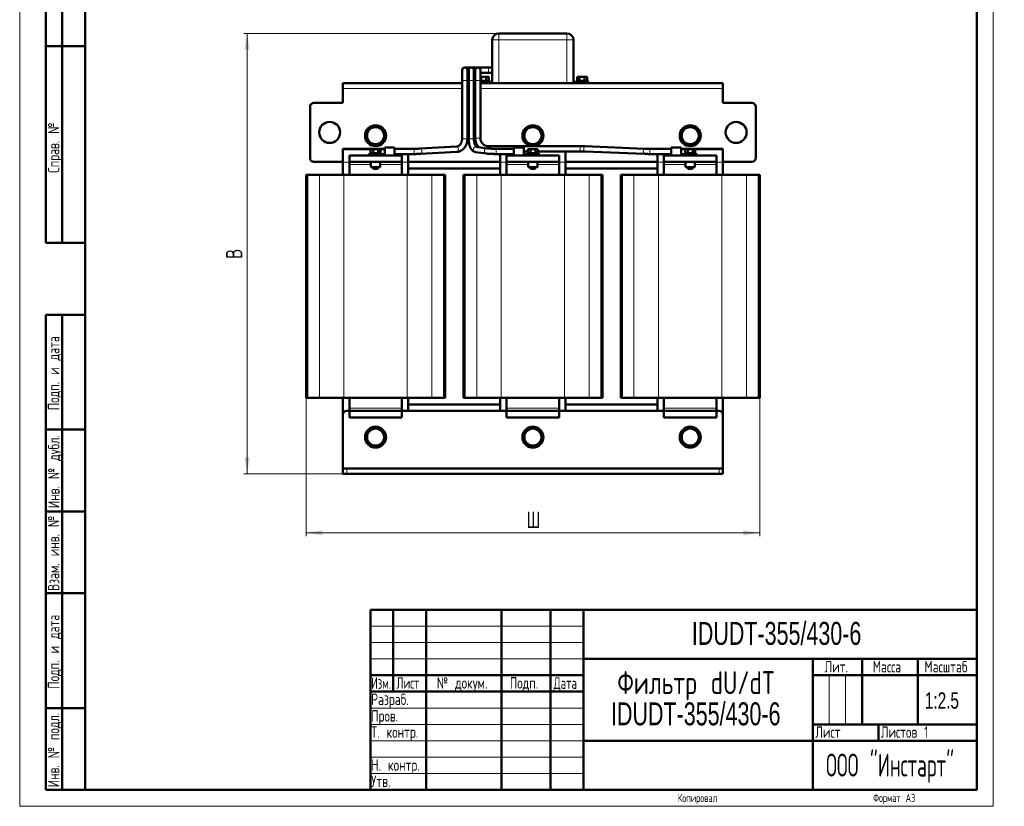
# Model space of a CAD drawing. Header units: millimetres. Extents: x 0 to 751, y 0 to 1050.
# Tile 1 of 2: x 0 to 751, y 0 to 600. Entities that reach past the tile are written whole.
import ezdxf

# ---------------------------------------------------------------- set-up
doc = ezdxf.new("R2010")
doc.units = ezdxf.units.MM
doc.header["$LTSCALE"] = 2.5
doc.linetypes.add('SLD-Сплошная', pattern=[0])
doc.styles.add('SLDTEXTSTYLE0', font='TXT', dxfattribs={"width": 0.7})
doc.styles.add('SLDTEXTSTYLE1', font='TXT', dxfattribs={"width": 0.7, "bigfont": 'bigfont'})
doc.styles.add('SLDTEXTSTYLE2', font='TXT', dxfattribs={"width": 0.705079, "bigfont": 'bigfont'})
doc.styles.add('SLDTEXTSTYLE3', font='TXT', dxfattribs={"width": 0.648852, "bigfont": 'bigfont'})
doc.styles.add('SLDTEXTSTYLE4', font='TXT', dxfattribs={"width": 0.632021, "bigfont": 'bigfont'})
doc.styles.add('SLDTEXTSTYLE5', font='TXT', dxfattribs={"width": 0.625377, "bigfont": 'bigfont'})
doc.styles.add('SLDTEXTSTYLE6', font='TXT', dxfattribs={"width": 0.578033, "bigfont": 'bigfont'})
doc.dimstyles.new('SLDDIMSTYLE0', dxfattribs={"dimtxt": 12.5, "dimasz": 12.5, "dimexe": 0, "dimexo": 0.0625, "dimgap": 3.125, "dimtad": 2, "dimdec": 1, "dimrnd": 1e-09, "dimzin": 12, "dimdsep": 46, "dimtxsty": 'SLDTEXTSTYLE0', "dimsah": 1, "dimcen": 0.09, "dimadec": 0, "dimazin": 3, "dimtfac": 1, "dimtdec": 3, "dimtofl": 0, "dimtmove": 0, "dimatfit": 3, "dimfxl": 1, "dimfrac": 2, "dimtolj": 1, "dimtzin": 12, "dimarcsym": 0})

# ---------------------------------------------------------------- blocks, each defined once
blk = doc.blocks.new('SW_NOTE_0')
at = {"color": 0, "linetype": 'Continuous', "lineweight": 0, "char_height": 17.5, "attachment_point": 2}
for s, insert, style in [('Фильтр dU/dT', (65.62, 22.49), 'SLDTEXTSTYLE1'), ('IDUDT-355/430-6', (65.33, -1.26), 'SLDTEXTSTYLE0')]:
    blk.add_mtext(s, dxfattribs=dict(at, insert=insert, style=style))
blk = doc.blocks.new('_D')
at = {"color": 7, "linetype": 'SLD-Сплошная', "lineweight": 0}
for p, q in [((218.44, 311.64), (218.44, 206.17)), ((564.44, 311.64), (564.44, 206.17)), ((218.44, 208.67), (564.44, 208.67))]:
    blk.add_line(p, q, dxfattribs=at)
at = {"color": 7, "linetype": 'SLD-Сплошная', "lineweight": 18}
for points in [[(218.44, 208.67), (230.94, 206.74), (230.94, 210.59)], [(564.44, 208.67), (551.94, 210.59), (551.94, 206.74)]]:
    blk.add_solid(points, dxfattribs=at)
at = {"color": 7, "linetype": 'SLD-Сплошная', "lineweight": 18, "insert": (386.55, 224.78), "char_height": 12.5, "attachment_point": 1, "style": 'SLDTEXTSTYLE1'}
blk.add_mtext('Ш', dxfattribs=at)
blk = doc.blocks.new('_D_1')
at = {"color": 7, "linetype": 'SLD-Сплошная', "lineweight": 0}
for p, q in [((365.41, 589.67), (170.94, 589.67)), ((173.44, 253.67), (173.44, 589.67)), ((249.41, 253.67), (170.94, 253.67))]:
    blk.add_line(p, q, dxfattribs=at)
at = {"color": 7, "linetype": 'SLD-Сплошная', "lineweight": 18}
for points in [[(173.44, 589.67), (171.51, 577.17), (175.36, 577.17)], [(173.44, 253.67), (175.36, 266.17), (171.51, 266.17)]]:
    blk.add_solid(points, dxfattribs=at)
at = {"color": 7, "linetype": 'SLD-Сплошная', "lineweight": 18, "insert": (157.32, 417.66), "char_height": 12.5, "attachment_point": 1, "rotation": 90, "style": 'SLDTEXTSTYLE1'}
blk.add_mtext('В', dxfattribs=at)

msp = doc.modelspace()

# ---------------------------------------------------------------- linework, layer by layer
at = {"color": 7, "linetype": 'SLD-Сплошная', "lineweight": 18}
for p, q in [((0, 1050), (0, 0)), ((742.5, 1050), (742.5, 0)), ((267.5, 137.5), (430, 137.5)), ((267.5, 125), (430, 125)), ((267.5, 112.5), (430, 112.5)), ((617.5, 100), (617.5, 62.5)), ((630, 100), (630, 62.5)), ((267.5, 75), (430, 75)), ((267.5, 62.5), (430, 62.5)), ((267.5, 50), (430, 50)), ((267.5, 37.5), (430, 37.5)), ((267.5, 25), (430, 25)), ((0, 0), (742.5, 0))]:
    msp.add_line(p, q, dxfattribs=at)
at = {"color": 7, "linetype": 'SLD-Сплошная', "lineweight": 50}
for p, q in [((50, 1037.5), (50, 12.5)), ((50, 1037.5), (50, 12.5)), ((730, 12.5), (730, 1037.5)), ((20, 430), (20, 730)), ((20, 430), (20, 730)), ((32.5, 430), (32.5, 730)), ((32.5, 430), (32.5, 730)), ((417.44, 589.67), (365.44, 589.67)), ((20, 580), (50, 580)), ((50, 580), (20, 580)), ((360.44, 584.67), (360.44, 552.67)), ((422.44, 552.67), (422.44, 584.67)), ((344.48, 563.67), (339.48, 563.67)), ((349.48, 563.67), (344.48, 563.67)), ((357.48, 563.67), (349.48, 563.67)), ((360.44, 563.67), (357.48, 563.67)), ((337.48, 561.67), (337.48, 553.67)), ((341.48, 553.67), (341.48, 561.67)), ((341.48, 559.67), (342.48, 559.67)), ((342.48, 561.67), (342.48, 553.67)), ((346.48, 553.67), (346.48, 561.67)), ((346.48, 559.67), (347.48, 559.67)), ((347.48, 561.67), (347.48, 553.67)), ((351.48, 553.67), (351.48, 561.67)), ((351.48, 559.67), (357.48, 559.67)), ((351.48, 556.47), (352.03, 556.47)), ((352.03, 553.47), (352.03, 556.47)), ((352.03, 556.47), (355.84, 556.47)), ((355.84, 553.47), (355.84, 556.47)), ((355.84, 556.47), (357.75, 556.47)), ((357.48, 559.67), (360.44, 559.67)), ((357.75, 553.47), (357.75, 556.47)), ((425.13, 553.47), (425.13, 556.47)), ((425.13, 556.47), (427.03, 556.47)), ((427.03, 553.47), (427.03, 556.47)), ((427.03, 556.47), (430.84, 556.47)), ((430.84, 553.47), (430.84, 556.47)), ((430.84, 556.47), (432.75, 556.47)), ((432.75, 553.47), (432.75, 556.47)), ((337.48, 551.67), (246.44, 551.67)), ((246.44, 551.67), (246.44, 547.67)), ((337.48, 553.67), (337.48, 509.32)), ((341.48, 509.32), (341.48, 553.67)), ((342.48, 551.67), (341.48, 551.67)), ((342.48, 553.67), (342.48, 509.17)), ((346.48, 509.17), (346.48, 553.67)), ((347.48, 551.67), (346.48, 551.67)), ((347.48, 553.67), (347.48, 509.67)), ((351.48, 509.67), (351.48, 553.67)), ((351.48, 553.47), (358.44, 553.47)), ((351.48, 552.67), (360.44, 552.67)), ((360.44, 551.67), (351.48, 551.67)), ((358.44, 552.67), (358.44, 553.47)), ((360.44, 552.67), (360.44, 551.67)), ((365.44, 551.67), (360.44, 551.67)), ((417.44, 551.67), (365.44, 551.67)), ((422.44, 551.67), (417.44, 551.67)), ((422.44, 551.67), (422.44, 552.67)), ((422.44, 552.67), (433.23, 552.67)), ((536.44, 551.67), (422.44, 551.67)), ((424.44, 553.47), (424.44, 552.67)), ((424.44, 553.47), (433.44, 553.47)), ((433.91, 552.67), (433.23, 552.67)), ((433.44, 552.67), (433.44, 553.47)), ((433.91, 551.67), (433.91, 552.67)), ((536.44, 547.67), (536.44, 551.67)), ((246.44, 547.67), (246.44, 536.67)), ((536.44, 536.67), (536.44, 547.67)), ((221.44, 533.67), (221.44, 494.67)), ((246.44, 536.67), (224.44, 536.67)), ((558.44, 536.67), (536.44, 536.67)), ((561.44, 494.67), (561.44, 533.67)), ((271.44, 519.17), (268.19, 517.3)), ((274.69, 517.3), (271.44, 519.17)), ((391.44, 519.17), (388.19, 517.3)), ((394.69, 517.3), (391.44, 519.17)), ((511.44, 519.17), (508.19, 517.3)), ((514.69, 517.3), (511.44, 519.17)), ((268.19, 517.3), (264.94, 515.42)), ((264.94, 515.42), (264.94, 511.67)), ((264.94, 511.67), (264.94, 507.91)), ((277.94, 515.42), (274.69, 517.3)), ((277.94, 511.67), (277.94, 515.42)), ((277.94, 507.91), (277.94, 511.67)), ((388.19, 517.3), (384.94, 515.42)), ((384.94, 515.42), (384.94, 511.67)), ((384.94, 511.67), (384.94, 507.91)), ((397.94, 515.42), (394.69, 517.3)), ((397.94, 511.67), (397.94, 515.42)), ((397.94, 507.91), (397.94, 511.67)), ((508.19, 517.3), (504.94, 515.42)), ((504.94, 515.42), (504.94, 511.67)), ((504.94, 511.67), (504.94, 507.91)), ((517.94, 515.42), (514.69, 517.3)), ((517.94, 511.67), (517.94, 515.42)), ((517.94, 507.91), (517.94, 511.67)), ((264.94, 507.91), (268.19, 506.04)), ((268.19, 506.04), (271.44, 504.16)), ((271.44, 504.16), (274.69, 506.04)), ((274.69, 506.04), (277.94, 507.91)), ((333.3, 503.33), (305.53, 501.79)), ((427.39, 503.67), (357.48, 503.67)), ((384.94, 507.91), (388.19, 506.04)), ((388.19, 506.04), (391.44, 504.16)), ((391.44, 504.16), (394.69, 506.04)), ((394.69, 506.04), (397.94, 507.91)), ((476.74, 501.75), (431.39, 503.59)), ((504.94, 507.91), (508.19, 506.04)), ((508.19, 506.04), (511.44, 504.16)), ((511.44, 504.16), (514.69, 506.04)), ((514.69, 506.04), (517.94, 507.91)), ((246.44, 501.42), (246.44, 501.67)), ((246.44, 501.67), (278.43, 501.67)), ((246.44, 501.42), (278.43, 501.42)), ((246.44, 501.42), (246.44, 491.42)), ((251.44, 491.67), (251.44, 496.67)), ((251.44, 496.67), (291.44, 496.67)), ((266.94, 498.33), (266.94, 497.53)), ((266.94, 498.33), (275.94, 498.33)), ((266.94, 497.53), (274.27, 497.53)), ((267.63, 498.33), (267.63, 501.33)), ((267.63, 501.33), (269.53, 501.33)), ((267.68, 496.67), (267.68, 497.53)), ((269.53, 498.33), (269.53, 501.33)), ((269.53, 501.33), (273.34, 501.33)), ((273.34, 498.33), (273.34, 501.33)), ((273.34, 501.33), (275.25, 501.33)), ((274.27, 497.53), (278.43, 497.53)), ((275.25, 498.33), (275.25, 501.33)), ((275.94, 497.53), (275.94, 498.33)), ((285.95, 502.69), (278.43, 502.69)), ((278.43, 502.69), (278.43, 497.28)), ((278.43, 497.28), (278.43, 496.67)), ((285.95, 496.67), (285.95, 502.69)), ((300.77, 501.68), (285.95, 501.68)), ((285.95, 497.68), (300.77, 497.68)), ((291.44, 496.67), (291.44, 491.67)), ((296.44, 497.68), (296.44, 491.42)), ((305.75, 497.8), (333.52, 499.33)), ((347.6, 499.2), (355.98, 498.01)), ((356.54, 501.97), (348.16, 503.16)), ((376.92, 501.68), (363.39, 501.68)), ((363.39, 497.68), (376.92, 497.68)), ((366.44, 497.68), (366.44, 491.42)), ((371.44, 491.67), (371.44, 496.67)), ((371.44, 496.67), (411.44, 496.67)), ((384.45, 502.69), (376.92, 502.69)), ((376.92, 502.69), (376.92, 499.68)), ((376.92, 499.68), (376.92, 496.67)), ((384.45, 497.28), (384.45, 502.69)), ((384.45, 499.67), (387.63, 499.67)), ((384.45, 497.53), (388.6, 497.53)), ((384.45, 496.67), (384.45, 497.28)), ((386.94, 498.33), (386.94, 497.53)), ((386.94, 498.33), (395.94, 498.33)), ((387.63, 498.33), (387.63, 501.33)), ((387.63, 501.33), (389.53, 501.33)), ((388.6, 497.53), (395.94, 497.53)), ((389.53, 498.33), (389.53, 501.33)), ((389.53, 501.33), (393.34, 501.33)), ((393.34, 498.33), (393.34, 501.33)), ((393.34, 501.33), (395.25, 501.33)), ((395.19, 496.67), (395.19, 497.53)), ((395.25, 498.33), (395.25, 501.33)), ((395.25, 499.67), (427.39, 499.67)), ((395.94, 497.53), (395.94, 498.33)), ((411.44, 496.67), (411.44, 491.67)), ((416.44, 499.67), (416.44, 491.42)), ((431.23, 499.59), (476.58, 497.75)), ((496.92, 501.68), (480.58, 501.68)), ((480.58, 497.68), (496.92, 497.68)), ((486.44, 497.68), (486.44, 491.42)), ((491.44, 491.67), (491.44, 496.67)), ((491.44, 496.67), (531.44, 496.67)), ((504.45, 502.69), (496.92, 502.69)), ((496.92, 502.69), (496.92, 499.68)), ((496.92, 499.68), (496.92, 496.67)), ((504.45, 497.28), (504.45, 502.69)), ((504.45, 501.67), (536.44, 501.67)), ((504.45, 501.42), (536.44, 501.42)), ((504.45, 497.53), (508.6, 497.53)), ((504.45, 496.67), (504.45, 497.28)), ((506.94, 498.33), (506.94, 497.53)), ((506.94, 498.33), (515.94, 498.33)), ((507.63, 498.33), (507.63, 501.33)), ((507.63, 501.33), (509.53, 501.33)), ((508.6, 497.53), (515.94, 497.53)), ((509.53, 498.33), (509.53, 501.33)), ((509.53, 501.33), (513.34, 501.33)), ((513.34, 498.33), (513.34, 501.33)), ((513.34, 501.33), (515.25, 501.33)), ((515.19, 496.67), (515.19, 497.53)), ((515.25, 498.33), (515.25, 501.33)), ((515.94, 497.53), (515.94, 498.33)), ((531.44, 496.67), (531.44, 491.67)), ((536.44, 501.67), (536.44, 501.42)), ((536.44, 501.42), (536.44, 491.42)), ((224.44, 491.67), (246.44, 491.67)), ((246.44, 491.42), (246.44, 481.67)), ((251.44, 491.67), (291.44, 491.67)), ((251.44, 491.67), (251.44, 489.67)), ((251.44, 489.67), (251.44, 481.67)), ((267.94, 491.67), (267.94, 487.67)), ((274.94, 487.67), (274.94, 491.67)), ((291.44, 491.67), (291.44, 489.67)), ((291.44, 489.67), (291.44, 481.67)), ((296.44, 491.67), (366.44, 491.67)), ((296.44, 491.42), (296.44, 481.67)), ((366.44, 491.42), (366.44, 481.67)), ((371.44, 491.67), (411.44, 491.67)), ((371.44, 491.67), (371.44, 489.67)), ((371.44, 489.67), (371.44, 481.67)), ((387.94, 491.67), (387.94, 487.67)), ((394.94, 487.67), (394.94, 491.67)), ((411.44, 491.67), (411.44, 489.67)), ((411.44, 489.67), (411.44, 481.67)), ((416.44, 491.67), (486.44, 491.67)), ((416.44, 491.42), (416.44, 481.67)), ((486.44, 491.42), (486.44, 481.67)), ((491.44, 491.67), (531.44, 491.67)), ((491.44, 491.67), (491.44, 489.67)), ((491.44, 489.67), (491.44, 481.67)), ((507.94, 491.67), (507.94, 487.67)), ((514.94, 487.67), (514.94, 491.67)), ((531.44, 491.67), (531.44, 489.67)), ((531.44, 489.67), (531.44, 481.67)), ((536.44, 491.67), (558.44, 491.67)), ((536.44, 491.42), (536.44, 481.67)), ((218.44, 481.67), (218.44, 311.67)), ((219.71, 481.67), (218.44, 481.67)), ((228.57, 481.67), (219.71, 481.67)), ((247.3, 481.67), (228.57, 481.67)), ((295.58, 481.67), (247.3, 481.67)), ((267.94, 487.67), (274.94, 487.67)), ((269.44, 487.67), (269.44, 486.83)), ((269.44, 486.83), (269.94, 486.33)), ((269.44, 486.83), (271.44, 486.83)), ((269.94, 486.33), (271.44, 486.33)), ((271.44, 486.83), (273.44, 486.83)), ((271.44, 486.33), (272.94, 486.33)), ((272.94, 486.33), (273.44, 486.83)), ((273.44, 486.83), (273.44, 487.67)), ((314.3, 481.67), (295.58, 481.67)), ((296.44, 486.67), (366.44, 486.67)), ((323.16, 481.67), (314.3, 481.67)), ((324.44, 481.67), (323.16, 481.67)), ((324.44, 311.67), (324.44, 481.67)), ((338.44, 481.67), (338.44, 311.67)), ((339.71, 481.67), (338.44, 481.67)), ((348.57, 481.67), (339.71, 481.67)), ((367.3, 481.67), (348.57, 481.67)), ((415.58, 481.67), (367.3, 481.67)), ((387.94, 487.67), (394.94, 487.67)), ((389.44, 487.67), (389.44, 486.83)), ((389.44, 486.83), (389.94, 486.33)), ((389.44, 486.83), (391.44, 486.83)), ((389.94, 486.33), (391.44, 486.33)), ((391.44, 486.83), (393.44, 486.83)), ((391.44, 486.33), (392.94, 486.33)), ((392.94, 486.33), (393.44, 486.83)), ((393.44, 486.83), (393.44, 487.67)), ((434.3, 481.67), (415.58, 481.67)), ((416.44, 486.67), (486.44, 486.67)), ((443.16, 481.67), (434.3, 481.67)), ((444.44, 481.67), (443.16, 481.67)), ((444.44, 311.67), (444.44, 481.67)), ((458.44, 481.67), (458.44, 311.67)), ((459.71, 481.67), (458.44, 481.67)), ((468.57, 481.67), (459.71, 481.67)), ((487.3, 481.67), (468.57, 481.67)), ((535.58, 481.67), (487.3, 481.67)), ((507.94, 487.67), (514.94, 487.67)), ((509.44, 487.67), (509.44, 486.83)), ((509.44, 486.83), (509.94, 486.33)), ((509.44, 486.83), (511.44, 486.83)), ((509.94, 486.33), (511.44, 486.33)), ((511.44, 486.83), (513.44, 486.83)), ((511.44, 486.33), (512.94, 486.33)), ((512.94, 486.33), (513.44, 486.83)), ((513.44, 486.83), (513.44, 487.67)), ((554.3, 481.67), (535.58, 481.67)), ((563.16, 481.67), (554.3, 481.67)), ((564.44, 481.67), (563.16, 481.67)), ((564.44, 311.67), (564.44, 481.67)), ((20, 430), (50, 430)), ((20, 12.5), (20, 375)), ((20, 375), (50, 375)), ((32.5, 12.5), (32.5, 375)), ((219.71, 311.67), (218.44, 311.67)), ((228.57, 311.67), (219.71, 311.67)), ((247.3, 311.67), (228.57, 311.67)), ((246.44, 311.67), (246.44, 298.67)), ((295.58, 311.67), (247.3, 311.67)), ((251.44, 303.67), (251.44, 311.67)), ((291.44, 303.67), (291.44, 311.67)), ((314.3, 311.67), (295.58, 311.67)), ((296.44, 301.67), (296.44, 311.67)), ((323.16, 311.67), (314.3, 311.67)), ((324.44, 311.67), (323.16, 311.67)), ((339.71, 311.67), (338.44, 311.67)), ((348.57, 311.67), (339.71, 311.67)), ((367.3, 311.67), (348.57, 311.67)), ((366.44, 311.67), (366.44, 301.67)), ((415.58, 311.67), (367.3, 311.67)), ((371.44, 303.67), (371.44, 311.67)), ((411.44, 303.67), (411.44, 311.67)), ((434.3, 311.67), (415.58, 311.67)), ((416.44, 301.67), (416.44, 311.67)), ((443.16, 311.67), (434.3, 311.67)), ((444.44, 311.67), (443.16, 311.67)), ((459.71, 311.67), (458.44, 311.67)), ((468.57, 311.67), (459.71, 311.67)), ((487.3, 311.67), (468.57, 311.67)), ((486.44, 311.67), (486.44, 301.67)), ((535.58, 311.67), (487.3, 311.67)), ((491.44, 303.67), (491.44, 311.67)), ((531.44, 303.67), (531.44, 311.67)), ((554.3, 311.67), (535.58, 311.67)), ((536.44, 298.67), (536.44, 311.67)), ((563.16, 311.67), (554.3, 311.67)), ((564.44, 311.67), (563.16, 311.67)), ((251.44, 301.67), (249.44, 301.67)), ((251.44, 301.67), (251.44, 303.67)), ((251.44, 301.67), (291.44, 301.67)), ((251.44, 296.67), (251.44, 301.67)), ((291.44, 301.67), (291.44, 303.67)), ((291.44, 296.67), (291.44, 301.67)), ((371.44, 301.67), (291.44, 301.67)), ((366.44, 306.67), (296.44, 306.67)), ((371.44, 301.67), (371.44, 303.67)), ((371.44, 301.67), (411.44, 301.67)), ((371.44, 296.67), (371.44, 301.67)), ((411.44, 301.67), (411.44, 303.67)), ((411.44, 296.67), (411.44, 301.67)), ((491.44, 301.67), (411.44, 301.67)), ((486.44, 306.67), (416.44, 306.67)), ((491.44, 301.67), (491.44, 303.67)), ((491.44, 301.67), (531.44, 301.67)), ((491.44, 296.67), (491.44, 301.67)), ((531.44, 301.67), (531.44, 303.67)), ((531.44, 296.67), (531.44, 301.67)), ((533.44, 301.67), (531.44, 301.67)), ((246.44, 298.67), (246.44, 257.67)), ((251.44, 296.67), (291.44, 296.67)), ((371.44, 296.67), (411.44, 296.67)), ((491.44, 296.67), (531.44, 296.67)), ((536.44, 298.67), (536.44, 257.67)), ((50, 287.5), (20, 287.5)), ((268.19, 287.3), (264.94, 285.42)), ((264.94, 285.42), (264.94, 281.67)), ((271.44, 289.17), (268.19, 287.3)), ((274.69, 287.3), (271.44, 289.17)), ((277.94, 285.42), (274.69, 287.3)), ((277.94, 281.67), (277.94, 285.42)), ((388.19, 287.3), (384.94, 285.42)), ((384.94, 285.42), (384.94, 281.67)), ((391.44, 289.17), (388.19, 287.3)), ((394.69, 287.3), (391.44, 289.17)), ((397.94, 285.42), (394.69, 287.3)), ((397.94, 281.67), (397.94, 285.42)), ((508.19, 287.3), (504.94, 285.42)), ((504.94, 285.42), (504.94, 281.67)), ((511.44, 289.17), (508.19, 287.3)), ((514.69, 287.3), (511.44, 289.17)), ((517.94, 285.42), (514.69, 287.3)), ((517.94, 281.67), (517.94, 285.42)), ((264.94, 281.67), (264.94, 277.91)), ((264.94, 277.91), (268.19, 276.04)), ((274.69, 276.04), (277.94, 277.91)), ((277.94, 277.91), (277.94, 281.67)), ((384.94, 281.67), (384.94, 277.91)), ((384.94, 277.91), (388.19, 276.04)), ((394.69, 276.04), (397.94, 277.91)), ((397.94, 277.91), (397.94, 281.67)), ((504.94, 281.67), (504.94, 277.91)), ((504.94, 277.91), (508.19, 276.04)), ((514.69, 276.04), (517.94, 277.91)), ((517.94, 277.91), (517.94, 281.67)), ((268.19, 276.04), (271.44, 274.16)), ((271.44, 274.16), (274.69, 276.04)), ((388.19, 276.04), (391.44, 274.16)), ((391.44, 274.16), (394.69, 276.04)), ((508.19, 276.04), (511.44, 274.16)), ((511.44, 274.16), (514.69, 276.04)), ((246.44, 257.67), (246.44, 253.67)), ((249.44, 257.67), (246.44, 257.67)), ((533.44, 257.67), (249.44, 257.67)), ((536.44, 257.67), (533.44, 257.67)), ((536.44, 257.67), (536.44, 253.67)), ((246.44, 253.67), (249.44, 253.67)), ((249.44, 253.67), (533.44, 253.67)), ((533.44, 253.67), (536.44, 253.67)), ((50, 225), (20, 225)), ((50, 162.5), (20, 162.5)), ((267.5, 150), (730, 150)), ((267.5, 150), (267.5, 12.5)), ((285, 87.5), (285, 150)), ((310, 150), (310, 12.5)), ((367.5, 150), (367.5, 12.5)), ((405, 150), (405, 12.5)), ((430, 150), (430, 12.5)), ((430, 112.5), (730, 112.5)), ((605, 112.5), (605, 12.5)), ((642.5, 112.5), (642.5, 62.5)), ((685, 112.5), (685, 62.5)), ((267.5, 100), (430, 100)), ((605, 100), (730, 100)), ((267.5, 87.5), (430, 87.5)), ((20, 75), (50, 75)), ((605, 62.5), (730, 62.5)), ((655, 62.5), (655, 50)), ((430, 50), (730, 50)), ((20, 12.5), (50, 12.5)), ((50, 12.5), (730, 12.5))]:
    msp.add_line(p, q, dxfattribs=at)
at = {"color": 8, "linetype": 'SLD-Сплошная', "lineweight": 18}
for p, q in [((365.44, 584.67), (365.44, 589.67)), ((417.44, 584.67), (417.44, 589.67)), ((365.44, 584.67), (360.44, 584.67)), ((365.44, 584.67), (417.44, 584.67)), ((365.44, 551.67), (365.44, 584.67)), ((422.44, 584.67), (417.44, 584.67)), ((417.44, 584.67), (417.44, 551.67)), ((357.48, 559.67), (357.48, 563.67)), ((337.48, 553.67), (339.48, 553.67)), ((339.48, 553.67), (341.48, 553.67)), ((342.48, 553.67), (344.48, 553.67)), ((344.48, 553.67), (346.48, 553.67)), ((349.48, 553.67), (347.48, 553.67)), ((351.48, 553.67), (349.48, 553.67)), ((433.23, 552.67), (433.23, 551.67)), ((337.48, 547.67), (246.44, 547.67)), ((342.48, 547.67), (341.48, 547.67)), ((347.48, 547.67), (346.48, 547.67)), ((536.44, 547.67), (351.48, 547.67)), ((337.48, 509.32), (339.48, 509.32)), ((339.48, 509.32), (341.48, 509.32)), ((342.48, 509.17), (344.48, 509.17)), ((344.48, 509.17), (346.48, 509.17)), ((351.48, 509.67), (347.48, 509.67)), ((357.48, 503.67), (357.48, 501.88)), ((427.39, 499.67), (427.39, 503.67)), ((273.58, 496.67), (273.58, 497.53)), ((300.77, 501.68), (300.77, 499.53)), ((300.77, 499.53), (300.77, 497.68)), ((363.39, 499.53), (363.39, 501.68)), ((363.39, 497.68), (363.39, 499.53)), ((389.3, 497.53), (389.3, 496.67)), ((480.58, 499.53), (480.58, 501.68)), ((480.58, 497.68), (480.58, 499.53)), ((509.3, 497.53), (509.3, 496.67)), ((251.44, 491.42), (246.44, 491.42)), ((267.94, 489.67), (251.44, 489.67)), ((291.44, 489.67), (274.94, 489.67)), ((296.44, 491.42), (291.44, 491.42)), ((371.44, 491.42), (366.44, 491.42)), ((387.94, 489.67), (371.44, 489.67)), ((411.44, 489.67), (394.94, 489.67)), ((416.44, 491.42), (411.44, 491.42)), ((491.44, 491.42), (486.44, 491.42)), ((507.94, 489.67), (491.44, 489.67)), ((531.44, 489.67), (514.94, 489.67)), ((536.44, 491.42), (531.44, 491.42)), ((219.71, 311.67), (219.71, 481.67)), ((228.57, 481.67), (228.57, 311.67)), ((247.3, 311.67), (247.3, 481.67)), ((295.58, 481.67), (295.58, 311.67)), ((314.3, 311.67), (314.3, 481.67)), ((323.16, 481.67), (323.16, 311.67)), ((339.71, 311.67), (339.71, 481.67)), ((348.57, 481.67), (348.57, 311.67)), ((367.3, 311.67), (367.3, 481.67)), ((415.58, 481.67), (415.58, 311.67)), ((434.3, 311.67), (434.3, 481.67)), ((443.16, 481.67), (443.16, 311.67)), ((459.71, 311.67), (459.71, 481.67)), ((468.57, 481.67), (468.57, 311.67)), ((487.3, 311.67), (487.3, 481.67)), ((535.58, 481.67), (535.58, 311.67)), ((554.3, 311.67), (554.3, 481.67)), ((563.16, 481.67), (563.16, 311.67)), ((291.44, 303.67), (251.44, 303.67)), ((411.44, 303.67), (371.44, 303.67)), ((531.44, 303.67), (491.44, 303.67)), ((249.44, 253.67), (249.44, 257.67)), ((533.44, 257.67), (533.44, 253.67))]:
    msp.add_line(p, q, dxfattribs=at)
at = {"color": 8, "linetype": 'SLD-Сплошная', "lineweight": 18, "flags": 128}
for points in [[(333.3, 503.33), (333.34, 503.33), (333.81, 503.18), (334.22, 502.74), (334.5, 502.09), (334.62, 501.33), (334.55, 500.57), (334.31, 499.92), (333.94, 499.48), (333.52, 499.33)], [(431.23, 499.59), (430.94, 499.7), (430.62, 500.09), (430.41, 500.71), (430.33, 501.47), (430.41, 502.24), (430.62, 502.91), (430.94, 503.39), (431.31, 503.59), (431.39, 503.59)], [(305.52, 501.79), (305.57, 501.79), (306.04, 501.64), (306.45, 501.21), (306.73, 500.56), (306.85, 499.79)], [(306.85, 499.79), (306.79, 499.03), (306.55, 498.38), (306.17, 497.95), (305.74, 497.8)], [(347.6, 499.2), (347.14, 499.34), (346.58, 499.77), (346.21, 500.42), (346.1, 501.18), (346.26, 501.95), (346.66, 502.59), (347.25, 503.03), (347.94, 503.18), (348.16, 503.16)], [(356, 498.01), (355.53, 498.15), (354.96, 498.58), (354.59, 499.23), (354.48, 499.99), (354.64, 500.76), (355.04, 501.4), (355.63, 501.84), (356.32, 501.99), (356.56, 501.97)], [(476.59, 497.75), (476.23, 497.9), (475.92, 498.34), (475.73, 498.99), (475.68, 499.75), (475.78, 500.52), (476.01, 501.16), (476.34, 501.6), (476.72, 501.75), (476.75, 501.75)]]:
    msp.add_lwpolyline(points, dxfattribs=at)
at = {"color": 7, "linetype": 'SLD-Сплошная', "lineweight": 50}
for centre in [(236.44, 514.17), (271.44, 511.67), (391.44, 511.67), (511.44, 511.67), (546.44, 514.17), (271.44, 281.67), (391.44, 281.67), (511.44, 281.67)]:
    msp.add_circle(centre, 8, dxfattribs=at)
for centre, radius, start, end in [((365.44, 584.67), 5, 90, 180), ((417.44, 584.67), 5, 0, 90), ((339.48, 561.67), 2, 0, 180), ((344.48, 561.67), 2, 0, 180), ((349.48, 561.67), 2, 90, 180), ((349.48, 561.67), 2, 0, 90), ((224.44, 533.67), 3, 90, 180), ((558.44, 533.67), 3, 0, 90), ((271.44, 511.67), 6.5, 120, 180), ((271.44, 511.67), 6.5, 180, 240), ((271.44, 511.67), 6.5, 60, 120), ((271.44, 511.67), 6.5, 360, 60), ((271.44, 511.67), 6.5, 300, 360), ((391.44, 511.67), 6.5, 120, 180), ((391.44, 511.67), 6.5, 180, 240), ((391.44, 511.67), 6.5, 60, 120), ((391.44, 511.67), 6.5, 360, 60), ((391.44, 511.67), 6.5, 300, 360), ((511.44, 511.67), 6.5, 120, 180), ((511.44, 511.67), 6.5, 180, 240), ((511.44, 511.67), 6.5, 60, 120), ((511.44, 511.67), 6.5, 360, 60), ((511.44, 511.67), 6.5, 300, 360), ((271.44, 511.67), 6.5, 240, 300), ((357.48, 509.67), 10, 180, 222.71372), ((357.48, 509.67), 6, 180, 270), ((391.44, 511.67), 6.5, 240, 300), ((511.44, 511.67), 6.5, 240, 300), ((224.44, 494.67), 3, 180, 270), ((558.44, 494.67), 3, 270, 0), ((249.44, 298.67), 3, 90, 180), ((533.44, 298.67), 3, 0, 90), ((271.44, 281.67), 6.5, 120, 180), ((271.44, 281.67), 6.5, 60, 120), ((271.44, 281.67), 6.5, 360, 60), ((391.44, 281.67), 6.5, 120, 180), ((391.44, 281.67), 6.5, 60, 120), ((391.44, 281.67), 6.5, 360, 60), ((511.44, 281.67), 6.5, 120, 180), ((511.44, 281.67), 6.5, 60, 120), ((511.44, 281.67), 6.5, 360, 60), ((271.44, 281.67), 6.5, 180, 240), ((271.44, 281.67), 6.5, 300, 360), ((391.44, 281.67), 6.5, 180, 240), ((391.44, 281.67), 6.5, 300, 360), ((511.44, 281.67), 6.5, 180, 240), ((511.44, 281.67), 6.5, 300, 360), ((271.44, 281.67), 6.5, 240, 300), ((391.44, 281.67), 6.5, 240, 300), ((511.44, 281.67), 6.5, 240, 300)]:
    msp.add_arc(centre, radius, start, end, dxfattribs=at)
for points, knots in [([(337.48, 509.32), (337.46, 508.85), (337.43, 508.18), (337.22, 507.25), (336.98, 506.5), (336.6, 505.69), (336.12, 504.95), (335.53, 504.31), (334.86, 503.8), (334.12, 503.47), (333.59, 503.31), (333.31, 503.33), (333.3, 503.33)], [0, 0, 0, 0, 0.1484632, 0.2069603, 0.3035114, 0.402692, 0.5083851, 0.6187575, 0.734476, 0.8578877, 0.9939476, 1, 1, 1, 1]), ([(333.51, 499.36), (333.91, 499.39), (334.77, 499.45), (336.05, 499.91), (337.33, 500.61), (338.47, 501.56), (339.45, 502.7), (340.23, 503.96), (340.78, 505.21), (341.13, 506.37), (341.37, 507.51), (341.47, 508.48), (341.48, 509.12), (341.48, 509.32)], [0, 0, 0, 0, 0.089246, 0.197188, 0.305599, 0.414127, 0.521811, 0.626765, 0.724266, 0.804378, 0.87322, 0.958983, 1, 1, 1, 1]), ([(342.48, 509.17), (342.5, 508.58), (342.52, 507.75), (342.65, 506.56), (342.81, 505.58), (343.07, 504.48), (343.41, 503.41), (343.84, 502.39), (344.37, 501.46), (345, 500.63), (345.75, 499.94), (346.62, 499.46), (347.3, 499.2), (347.67, 499.2), (347.71, 499.2)], [0, 0, 0, 0, 0.12304, 0.172792, 0.254569, 0.338014, 0.426389, 0.517531, 0.610967, 0.706294, 0.801597, 0.895344, 0.988547, 1, 1, 1, 1]), ([(348.21, 503.15), (348.21, 503.15), (348.24, 503.15), (348.14, 503.18), (347.92, 503.4), (347.62, 503.81), (347.32, 504.41), (347.03, 505.19), (346.8, 506.06), (346.64, 506.93), (346.52, 507.93), (346.5, 508.68), (346.48, 509.17)], [0, 0, 0, 0, 0.000254, 0.117964, 0.223771, 0.331195, 0.441214, 0.551362, 0.672546, 0.764567, 0.849204, 1, 1, 1, 1]), ([(431.38, 503.59), (431.25, 503.59), (430.83, 503.61), (430.08, 503.63), (429.1, 503.65), (428.21, 503.66), (427.61, 503.67), (427.39, 503.67)], [0, 0, 0, 0, 0.106869, 0.35454, 0.571924, 0.837892, 1, 1, 1, 1]), ([(305.52, 501.79), (305.47, 501.79), (305.11, 501.77), (304.37, 501.74), (303.41, 501.71), (302.47, 501.69), (301.6, 501.68), (301.01, 501.68), (300.77, 501.68)], [0, 0, 0, 0, 0.036692, 0.288694, 0.485257, 0.654818, 0.859321, 1, 1, 1, 1]), ([(300.77, 497.68), (301.32, 497.68), (302.08, 497.68), (303.17, 497.7), (304.04, 497.72), (304.96, 497.76), (305.5, 497.79), (305.74, 497.8)], [0, 0, 0, 0, 0.305999, 0.428719, 0.628829, 0.829878, 1, 1, 1, 1]), ([(356, 498.02), (356.11, 498), (356.49, 497.94), (357.36, 497.86), (358.54, 497.79), (359.69, 497.74), (360.7, 497.71), (361.68, 497.69), (362.57, 497.68), (363.17, 497.68), (363.39, 497.68)], [0, 0, 0, 0, 0.070657, 0.260552, 0.437886, 0.585949, 0.700768, 0.801546, 0.924848, 1, 1, 1, 1]), ([(363.39, 501.68), (362.87, 501.68), (362.14, 501.68), (361.1, 501.7), (360.26, 501.72), (359.34, 501.76), (358.49, 501.8), (357.74, 501.85), (357.13, 501.9), (356.73, 501.94), (356.59, 501.97), (356.56, 501.97)], [0, 0, 0, 0, 0.182192, 0.255384, 0.374387, 0.493459, 0.616094, 0.737512, 0.854999, 0.965692, 1, 1, 1, 1]), ([(427.39, 499.67), (427.91, 499.66), (428.65, 499.66), (429.69, 499.64), (430.46, 499.62), (430.99, 499.6), (431.22, 499.59)], [0, 0, 0, 0, 0.389807, 0.546405, 0.801016, 1, 1, 1, 1]), ([(476.59, 497.75), (476.72, 497.75), (477.14, 497.73), (477.89, 497.71), (478.87, 497.69), (479.76, 497.68), (480.36, 497.68), (480.58, 497.68)], [0, 0, 0, 0, 0.106869, 0.35454, 0.571924, 0.837892, 1, 1, 1, 1]), ([(480.58, 501.68), (480.06, 501.68), (479.32, 501.68), (478.28, 501.7), (477.51, 501.72), (476.98, 501.74), (476.74, 501.75)], [0, 0, 0, 0, 0.389821, 0.546424, 0.801045, 1, 1, 1, 1])]:
    msp.add_open_spline(points, degree=3, knots=knots, dxfattribs=at)

# ---------------------------------------------------------------- block references
at = {"color": 7, "linetype": 'Continuous', "lineweight": 0}
msp.add_blockref('SW_NOTE_0', (450.35, 80.58), dxfattribs=at)

# ---------------------------------------------------------------- texts
at = {"color": 7, "linetype": 'Continuous', "lineweight": 0, "char_height": 8.75, "attachment_point": 2, "rotation": 90, "style": 'SLDTEXTSTYLE1'}
for s, insert in [('Справ. №', (21.5, 502.53)), ('Подп. и дата', (21.5, 330.44)), ('Инв. № дубл.', (21.65, 255.34)), ('Взам. инв. №', (21.5, 193.01)), ('Подп. и дата', (21.5, 117.94)), ('Инв. № подл.', (21.5, 42.95))]:
    msp.add_mtext(s, dxfattribs=dict(at, insert=insert))
at = {"color": 7, "linetype": 'Continuous', "lineweight": 0}
for s, insert, char_height, attachment_point, style in [('IDUDT-355/430-6', (577.34, 140.69), 17.5, 2, 'SLDTEXTSTYLE0'), ('Лит.', (622.89, 110.85), 8.75, 2, 'SLDTEXTSTYLE1'), ('Масса', (661.52, 110.85), 8.75, 2, 'SLDTEXTSTYLE1'), ('Масштаб', (706.49, 110.85), 8.75, 2, 'SLDTEXTSTYLE2'), ('Изм.', (275.68, 98.35), 8.75, 2, 'SLDTEXTSTYLE5'), ('Лист', (296.14, 98.5), 8.75, 2, 'SLDTEXTSTYLE4'), ('№ докум.', (337.47, 98.5), 8.75, 2, 'SLDTEXTSTYLE1'), ('Подп.', (384.69, 98.5), 8.75, 2, 'SLDTEXTSTYLE1'), ('Дата', (416.17, 98.35), 8.75, 2, 'SLDTEXTSTYLE3'), ('Разраб.', (268.12, 86), 8.75, 1, 'SLDTEXTSTYLE1'), ('1:2.5', (703.44, 86.97), 12.5, 2, 'SLDTEXTSTYLE0'), ('Пров.', (268.12, 73.35), 8.75, 1, 'SLDTEXTSTYLE1'), ('Т. контр.', (268.12, 61), 8.75, 1, 'SLDTEXTSTYLE1'), ('Лист', (606.88, 61), 8.75, 1, 'SLDTEXTSTYLE1'), ('Листов 1', (656.88, 61), 8.75, 1, 'SLDTEXTSTYLE1'), ('ООО "Инстарт"', (663.9, 40.2), 17.5, 2, 'SLDTEXTSTYLE6'), ('Н. контр.', (268.12, 35.85), 8.75, 1, 'SLDTEXTSTYLE1'), ('Утв.', (268.12, 23.5), 8.75, 1, 'SLDTEXTSTYLE1'), ('Копировал', (517.01, 9.56), 6.25, 2, 'SLDTEXTSTYLE1'), ('Формат А3', (667.03, 9.56), 6.25, 2, 'SLDTEXTSTYLE1')]:
    msp.add_mtext(s, dxfattribs=dict(at, insert=insert, char_height=char_height, attachment_point=attachment_point, style=style))

# ---------------------------------------------------------------- dimensions: what is measured, and where the dimension line sits
at = {"color": 7, "linetype": 'SLD-Сплошная', "lineweight": 18}
dim = msp.add_linear_dim(base=(173.44, 589.67), p1=(249.44, 253.67), p2=(365.44, 589.67), angle=90, text='В', dimstyle='SLDDIMSTYLE0', dxfattribs=at)
dim.commit()
dim.dimension.update_dxf_attribs({"geometry": '_D_1', "text_midpoint": (173.44, 421.67), "dimtype": 160})
dim = msp.add_linear_dim(base=(564.44, 208.67), p1=(218.44, 311.67), p2=(564.44, 311.67), text='Ш', dimstyle='SLDDIMSTYLE0', dxfattribs=at)
dim.commit()
dim.dimension.update_dxf_attribs({"geometry": '_D', "text_midpoint": (391.44, 208.67), "dimtype": 160})

doc.saveas('drawing.dxf')
